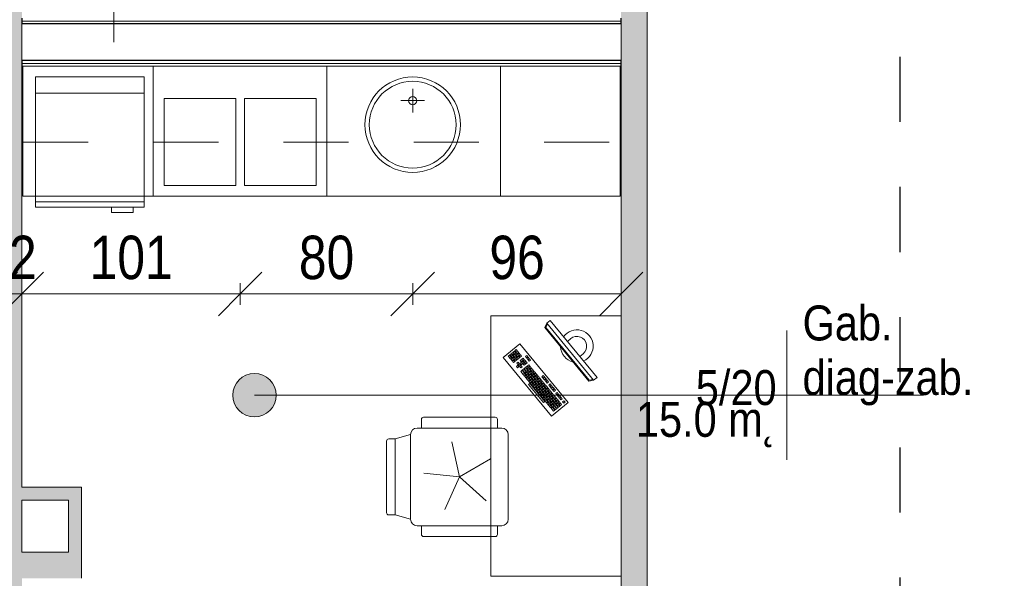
# Model space of a CAD drawing. Header units: centimetres. Extents: x -1631 to 1829, y -257 to 3158.
# Tile 108 of 128: x 8 to 462, y 2001 to 2259. Entities that reach past the tile are written whole.
import ezdxf

# ---------------------------------------------------------------- set-up
doc = ezdxf.new("R2010")
doc.units = ezdxf.units.CM
doc.linetypes.add('Dash', pattern=[60, 30, -30])
for name, color, linetype, lineweight in [('A-ANNO-DIMS', 211, 'Continuous', 13), ('A-ANNO-DIMS-100', 211, 'Continuous', 13), ('A-AREA-IDEN', 2, 'Continuous', 13), ('A-DETL', 90, 'Continuous', 9), ('A-WALL', 113, 'Continuous', 13), ('A-WALL-FNSH', 113, 'Continuous', 13), ('A-WALL-IDEN', 211, 'Continuous', 13), ('A-WALL-PATT', 111, 'Continuous', 13), ('I-FURN', 30, 'Continuous', 9), ('P-SANR-FIXT', 6, 'Continuous', 9), ('Q-SPCQ', 91, 'Continuous', 9)]:
    doc.layers.add(name, color=color, linetype=linetype, lineweight=lineweight)
doc.styles.add('Arial Narrow_5', font='ARIALN.TTF', dxfattribs={"height": 20})
doc.styles.add('Arial_11', font='arial.ttf', dxfattribs={"width": 0.85, "height": 23})
doc.dimstyles.new('Diagonal_1_100__0__wewnętrzne_1', dxfattribs={"dimscale": 30.48, "dimtxt": 20.468619, "dimasz": 0.656168, "dimexe": 0.164042, "dimexo": 0.0625, "dimgap": 0.032808, "dimtad": 1, "dimdec": 0, "dimdsep": 46, "dimtxsty": 'Arial Narrow_5', "dimblk1": 'OBLIQUE', "dimblk2": 'OBLIQUE', "dimsah": 1, "dimcen": 0.09, "dimazin": 0, "dimtfac": 1, "dimtdec": 4, "dimtix": 1, "dimtmove": 0, "dimatfit": 3, "dimfxl": 0.164042, "dimfxlon": 1, "dimtvp": 1, "dimtolj": 1, "dimtzin": 0, "dimarcsym": 2})

# ---------------------------------------------------------------- blocks, each defined once
blk = doc.blocks.new('Blat - Blat-2328142-5_piętro III __10_50 m_ - stan projektowany')
at = {"layer": 'I-FURN'}
for p, q in [((0, 60), (0, 0)), ((275, 0), (275, 60)), ((0, 0), (275, 0))]:
    blk.add_line(p, q, dxfattribs=at)
blk = doc.blocks.new('Blat - Blat-2328143-5_piętro III __10_50 m_ - stan projektowany')
at = {"layer": 'I-FURN', "linetype": 'Dash'}
for p, q in [((0, 35), (0, 0)), ((275, 0), (275, 35)), ((0, 0), (275, 0))]:
    blk.add_line(p, q, dxfattribs=at)
blk = doc.blocks.new('Blat - Blat-V5-5_piętro III __10_50 m_ - stan projektowany')
at = {"layer": 'I-FURN'}
for p, q in [((0, 60), (0, 0)), ((80, 0), (80, 60)), ((0, 0), (80, 0))]:
    blk.add_line(p, q, dxfattribs=at)
blk = doc.blocks.new('Blat - Blat-2328146-5_piętro III __10_50 m_ - stan projektowany')
at = {"layer": 'I-FURN'}
for p, q in [((0, 60), (0, 0)), ((60, 0), (60, 60)), ((0, 0), (60, 0))]:
    blk.add_line(p, q, dxfattribs=at)
blk = doc.blocks.new('umywalka okrągła d _44cm stal nierdzewna - Type 1-2356171-5_piętro III __10_50 m_ - stan projektowany')
at = {"layer": 'P-SANR-FIXT'}
for p, q in [((12.5, 21.43), (12.5, 32.43)), ((7, 26.93), (18, 26.93))]:
    blk.add_line(p, q, dxfattribs=at)
for centre, radius in [((12.5, 38), 22), ((12.5, 38), 20), ((12.5, 26.93), 1.9)]:
    blk.add_circle(centre, radius, dxfattribs=at)
blk = doc.blocks.new('zlewozmywak dwukomorowy - Type 1-2356269-5_piętro III __10_50 m_ - stan projektowany')
at = {"layer": 'P-SANR-FIXT'}
for p, q in [((-27.5, -71), (-27.5, -11)), ((52.5, -11), (52.5, -71)), ((-22.5, -66), (-22.5, -26)), ((-22.5, -26), (10.5, -26)), ((10.5, -26), (10.5, -66)), ((14.5, -66), (14.5, -26)), ((14.5, -26), (47.5, -26)), ((47.5, -26), (47.5, -66)), ((10.5, -66), (-22.5, -66)), ((47.5, -66), (14.5, -66)), ((52.5, -71), (-27.5, -71))]:
    blk.add_line(p, q, dxfattribs=at)
blk = doc.blocks.new('lodówka niska w zabudowie - Type 1-2357183-5_piętro III __10_50 m_ - stan projektowany')
at = {"layer": 'Q-SPCQ'}
for p, q in [((-12.5, -16), (-12.5, -76)), ((37.5, -16), (-12.5, -16)), ((37.5, -76), (37.5, -16)), ((37.5, -23.5), (-12.5, -23.5)), ((37.5, -73.5), (-12.5, -73.5)), ((-12.5, -76), (37.5, -76)), ((22.5, -78.5), (22.5, -76)), ((32.5, -76), (32.5, -78.5)), ((32.5, -78.5), (22.5, -78.5))]:
    blk.add_line(p, q, dxfattribs=at)
blk = doc.blocks.new('biurko lekarskie 60x120 - biurko lekarskie 60x120-V9-5_piętro III __10_50 m_ - stan projektowany')
at = {"layer": 'I-FURN'}
for p, q in [((-76.23, 30), (43.77, 30)), ((-76.23, -30), (-76.23, 30)), ((43.77, 30), (43.77, -30)), ((-2.52, 2.15), (24.52, 24.38)), ((24.52, 24.38), (30.87, 16.66)), ((20.43, 18.17), (19.81, 17.67)), ((20.94, 17.56), (20.43, 18.17)), ((22.75, 20.08), (22.13, 19.57)), ((22.13, 19.57), (22.64, 18.95)), ((22.64, 18.95), (23.25, 19.46)), ((23.25, 19.46), (22.75, 20.08)), ((23.38, 19.31), (22.76, 18.8)), ((22.76, 18.8), (23.27, 18.18)), ((23.52, 20.71), (22.9, 20.21)), ((22.9, 20.21), (23.41, 19.59)), ((23.27, 18.18), (23.89, 18.69)), ((23.89, 18.69), (23.38, 19.31)), ((24.02, 18.53), (23.4, 18.03)), ((23.41, 19.59), (24.03, 20.1)), ((24.03, 20.1), (23.52, 20.71)), ((24.15, 19.94), (23.54, 19.43)), ((23.54, 19.43), (24.04, 18.82)), ((24.29, 21.35), (23.67, 20.84)), ((23.67, 20.84), (24.18, 20.22)), ((24.52, 17.92), (24.02, 18.53)), ((24.04, 18.82), (24.66, 19.32)), ((24.66, 19.32), (24.15, 19.94)), ((24.79, 19.17), (24.17, 18.66)), ((24.17, 18.66), (24.68, 18.04)), ((24.18, 20.22), (24.8, 20.73)), ((24.8, 20.73), (24.29, 21.35)), ((24.93, 20.58), (24.31, 20.07)), ((24.31, 20.07), (24.82, 19.45)), ((25.06, 21.99), (24.45, 21.48)), ((24.45, 21.48), (24.95, 20.86)), ((24.68, 18.04), (25.3, 18.55)), ((25.3, 18.55), (24.79, 19.17)), ((25.42, 18.4), (24.81, 17.89)), ((24.82, 19.45), (25.43, 19.96)), ((25.43, 19.96), (24.93, 20.58)), ((25.56, 19.81), (24.94, 19.3)), ((24.94, 19.3), (25.45, 18.68)), ((24.95, 20.86), (25.57, 21.37)), ((25.57, 21.37), (25.06, 21.99)), ((25.7, 21.21), (25.08, 20.7)), ((25.08, 20.7), (25.59, 20.09)), ((25.93, 17.78), (25.42, 18.4)), ((25.45, 18.68), (26.07, 19.19)), ((26.07, 19.19), (25.56, 19.81)), ((26.2, 19.03), (25.58, 18.52)), ((25.58, 18.52), (26.09, 17.91)), ((25.59, 20.09), (26.21, 20.59)), ((26.21, 20.59), (25.7, 21.21)), ((26.33, 20.44), (25.72, 19.93)), ((25.72, 19.93), (26.22, 19.31)), ((26.09, 17.91), (26.7, 18.41)), ((26.7, 18.41), (26.2, 19.03)), ((26.83, 18.26), (26.21, 17.75)), ((26.22, 19.31), (26.84, 19.82)), ((26.84, 19.82), (26.33, 20.44)), ((26.97, 19.67), (26.35, 19.16)), ((26.35, 19.16), (26.86, 18.54)), ((27.34, 17.64), (26.83, 18.26)), ((26.86, 18.54), (27.48, 19.05)), ((27.48, 19.05), (26.97, 19.67)), ((27.6, 18.9), (26.99, 18.39)), ((26.99, 18.39), (27.49, 17.77)), ((27.49, 17.77), (28.11, 18.28)), ((28.11, 18.28), (27.6, 18.9)), ((30.87, 16.66), (3.83, -5.57)), ((15.02, 13.73), (14.4, 13.22)), ((15.53, 13.11), (15.02, 13.73)), ((15.79, 14.36), (15.18, 13.86)), ((15.18, 13.86), (15.68, 13.24)), ((15.68, 13.24), (16.3, 13.75)), ((16.3, 13.75), (15.79, 14.36)), ((16.57, 15), (15.95, 14.49)), ((15.95, 14.49), (16.46, 13.87)), ((16.46, 13.87), (17.08, 14.38)), ((17.08, 14.38), (16.57, 15)), ((17.2, 14.23), (16.58, 13.72)), ((16.58, 13.72), (17.09, 13.1)), ((18.11, 16.27), (16.72, 15.13)), ((16.72, 15.13), (17.23, 14.51)), ((17.09, 13.1), (17.71, 13.61)), ((17.71, 13.61), (17.2, 14.23)), ((17.23, 14.51), (18.62, 15.65)), ((18.75, 15.5), (17.36, 14.35)), ((17.36, 14.35), (17.86, 13.74)), ((17.86, 13.74), (19.26, 14.88)), ((19.38, 14.72), (17.99, 13.58)), ((18.62, 15.65), (18.11, 16.27)), ((18.5, 12.96), (19.89, 14.11)), ((19.26, 14.88), (18.75, 15.5)), ((19.89, 14.11), (19.38, 14.72)), ((20.02, 13.95), (19.4, 13.44)), ((20.29, 16.77), (19.67, 16.26)), ((19.67, 16.26), (20.18, 15.64)), ((19.81, 17.67), (20.32, 17.05)), ((20.53, 13.33), (20.02, 13.95)), ((20.18, 15.64), (20.8, 16.15)), ((20.8, 16.15), (20.29, 16.77)), ((20.32, 17.05), (20.94, 17.56)), ((21.06, 17.4), (20.45, 16.89)), ((20.45, 16.89), (20.95, 16.28)), ((21.56, 15.22), (20.94, 14.71)), ((20.94, 14.71), (21.45, 14.1)), ((20.95, 16.28), (21.57, 16.78)), ((21.57, 16.78), (21.06, 17.4)), ((21.7, 16.63), (21.08, 16.12)), ((21.08, 16.12), (21.59, 15.5)), ((21.84, 18.04), (21.22, 17.53)), ((21.22, 17.53), (21.73, 16.91)), ((21.45, 14.1), (22.07, 14.6)), ((22.07, 14.6), (21.56, 15.22)), ((22.2, 14.45), (21.58, 13.94)), ((21.58, 13.94), (22.09, 13.32)), ((21.59, 15.5), (22.21, 16.01)), ((22.21, 16.01), (21.7, 16.63)), ((22.33, 15.86), (21.72, 15.35)), ((21.72, 15.35), (22.22, 14.73)), ((21.73, 16.91), (22.34, 17.42)), ((22.34, 17.42), (21.84, 18.04)), ((22.09, 13.32), (22.71, 13.83)), ((22.71, 13.83), (22.2, 14.45)), ((22.22, 14.73), (22.84, 15.24)), ((22.84, 15.24), (22.33, 15.86)), ((22.97, 15.08), (22.35, 14.58)), ((22.35, 14.58), (22.86, 13.96)), ((23.11, 16.49), (22.49, 15.98)), ((22.49, 15.98), (23, 15.37)), ((22.86, 13.96), (23.48, 14.47)), ((23.48, 14.47), (22.97, 15.08)), ((23, 15.37), (23.61, 15.87)), ((23.61, 15.87), (23.11, 16.49)), ((23.74, 15.72), (23.12, 15.21)), ((23.12, 15.21), (23.63, 14.59)), ((23.4, 18.03), (23.91, 17.41)), ((23.63, 14.59), (24.25, 15.1)), ((24.25, 15.1), (23.74, 15.72)), ((23.91, 17.41), (24.52, 17.92)), ((24.65, 17.76), (24.03, 17.25)), ((24.03, 17.25), (24.54, 16.64)), ((24.93, 14.11), (24.32, 13.6)), ((24.54, 16.64), (25.16, 17.14)), ((25.16, 17.14), (24.65, 17.76)), ((25.29, 16.99), (24.67, 16.48)), ((24.67, 16.48), (25.18, 15.86)), ((24.81, 17.89), (25.31, 17.27)), ((25.44, 13.49), (24.93, 14.11)), ((25.18, 15.86), (25.79, 16.37)), ((25.79, 16.37), (25.29, 16.99)), ((25.31, 17.27), (25.93, 17.78)), ((26.06, 17.63), (25.44, 17.12)), ((25.44, 17.12), (25.95, 16.5)), ((25.95, 16.5), (26.57, 17.01)), ((26.57, 17.01), (26.06, 17.63)), ((26.21, 17.75), (26.72, 17.13)), ((26.72, 17.13), (27.34, 17.64)), ((3.73, 5.74), (12.07, 12.6)), ((12.58, 11.98), (4.24, 5.12)), ((9.62, 9.28), (9, 8.77)), ((10.12, 8.66), (9.62, 9.28)), ((10.39, 9.92), (9.77, 9.41)), ((9.77, 9.41), (10.28, 8.79)), ((10.28, 8.79), (10.9, 9.3)), ((10.9, 9.3), (10.39, 9.92)), ((11.02, 9.15), (10.41, 8.64)), ((11.16, 10.55), (10.54, 10.04)), ((10.54, 10.04), (11.05, 9.43)), ((11.53, 8.53), (11.02, 9.15)), ((11.05, 9.43), (11.67, 9.93)), ((11.67, 9.93), (11.16, 10.55)), ((11.8, 9.78), (11.18, 9.27)), ((11.18, 9.27), (11.69, 8.65)), ((11.93, 11.19), (11.31, 10.68)), ((11.31, 10.68), (11.82, 10.06)), ((11.69, 8.65), (12.3, 9.16)), ((12.3, 9.16), (11.8, 9.78)), ((11.82, 10.06), (12.44, 10.57)), ((12.44, 10.57), (11.93, 11.19)), ((12.57, 10.42), (11.95, 9.91)), ((11.95, 9.91), (12.46, 9.29)), ((12.07, 12.6), (12.58, 11.98)), ((12.71, 11.82), (12.09, 11.31)), ((12.09, 11.31), (12.6, 10.7)), ((12.46, 9.29), (13.08, 9.8)), ((13.08, 9.8), (12.57, 10.42)), ((13.2, 9.64), (12.58, 9.13)), ((12.58, 9.13), (13.09, 8.52)), ((12.6, 10.7), (13.21, 11.2)), ((13.21, 11.2), (12.71, 11.82)), ((13.34, 11.05), (12.72, 10.54)), ((12.72, 10.54), (13.23, 9.92)), ((13.48, 12.46), (12.86, 11.95)), ((12.86, 11.95), (13.37, 11.33)), ((13.71, 9.02), (13.2, 9.64)), ((13.23, 9.92), (13.85, 10.43)), ((13.85, 10.43), (13.34, 11.05)), ((13.98, 10.28), (13.36, 9.77)), ((13.36, 9.77), (13.87, 9.15)), ((13.37, 11.33), (13.99, 11.84)), ((13.99, 11.84), (13.48, 12.46)), ((14.11, 11.69), (13.49, 11.18)), ((13.49, 11.18), (14, 10.56)), ((14.25, 13.09), (13.63, 12.58)), ((13.63, 12.58), (14.14, 11.97)), ((13.87, 9.15), (14.48, 9.66)), ((14.48, 9.66), (13.98, 10.28)), ((14.61, 9.51), (13.99, 9)), ((14, 10.56), (14.62, 11.07)), ((14.62, 11.07), (14.11, 11.69)), ((14.75, 10.91), (14.13, 10.41)), ((14.13, 10.41), (14.64, 9.79)), ((14.14, 11.97), (14.76, 12.48)), ((14.76, 12.48), (14.25, 13.09)), ((14.88, 12.32), (14.27, 11.81)), ((14.27, 11.81), (14.78, 11.19)), ((14.4, 13.22), (14.91, 12.6)), ((15.12, 8.89), (14.61, 9.51)), ((14.64, 9.79), (15.26, 10.3)), ((15.26, 10.3), (14.75, 10.91)), ((15.38, 10.14), (14.76, 9.63)), ((14.76, 9.63), (15.27, 9.01)), ((14.78, 11.19), (15.39, 11.7)), ((15.39, 11.7), (14.88, 12.32)), ((15.52, 11.55), (14.9, 11.04)), ((14.9, 11.04), (15.41, 10.42)), ((14.91, 12.6), (15.53, 13.11)), ((15.66, 12.96), (15.04, 12.45)), ((15.04, 12.45), (15.55, 11.83)), ((15.27, 9.01), (15.89, 9.52)), ((15.89, 9.52), (15.38, 10.14)), ((16.02, 9.37), (15.4, 8.86)), ((15.41, 10.42), (16.03, 10.93)), ((16.03, 10.93), (15.52, 11.55)), ((16.16, 10.78), (15.54, 10.27)), ((15.54, 10.27), (16.05, 9.65)), ((15.55, 11.83), (16.17, 12.34)), ((16.17, 12.34), (15.66, 12.96)), ((16.29, 12.18), (15.67, 11.68)), ((15.67, 11.68), (16.18, 11.06)), ((16.43, 13.59), (15.81, 13.08)), ((15.81, 13.08), (16.32, 12.46)), ((16.53, 8.75), (16.02, 9.37)), ((16.05, 9.65), (16.66, 10.16)), ((16.66, 10.16), (16.16, 10.78)), ((16.79, 10), (16.17, 9.5)), ((16.17, 9.5), (16.68, 8.88)), ((16.18, 11.06), (16.8, 11.57)), ((16.8, 11.57), (16.29, 12.18)), ((16.93, 11.41), (16.31, 10.9)), ((16.31, 10.9), (16.82, 10.29)), ((16.32, 12.46), (16.94, 12.97)), ((16.94, 12.97), (16.43, 13.59)), ((17.06, 12.82), (16.45, 12.31)), ((16.45, 12.31), (16.96, 11.69)), ((16.68, 8.88), (17.3, 9.39)), ((17.3, 9.39), (16.79, 10)), ((16.82, 10.29), (17.44, 10.79)), ((17.44, 10.79), (16.93, 11.41)), ((17.56, 10.64), (16.94, 10.13)), ((16.94, 10.13), (17.45, 9.51)), ((16.96, 11.69), (17.57, 12.2)), ((17.57, 12.2), (17.06, 12.82)), ((17.7, 12.05), (17.08, 11.54)), ((17.08, 11.54), (17.59, 10.92)), ((17.84, 13.45), (17.22, 12.95)), ((17.22, 12.95), (17.73, 12.33)), ((17.45, 9.51), (18.07, 10.02)), ((18.07, 10.02), (17.56, 10.64)), ((17.59, 10.92), (18.21, 11.43)), ((18.21, 11.43), (17.7, 12.05)), ((18.34, 11.27), (17.72, 10.77)), ((17.72, 10.77), (18.23, 10.15)), ((17.73, 12.33), (18.35, 12.84)), ((18.35, 12.84), (17.84, 13.45)), ((18.47, 12.68), (17.85, 12.17)), ((17.85, 12.17), (18.36, 11.56)), ((17.99, 13.58), (18.5, 12.96)), ((18.23, 10.15), (18.84, 10.66)), ((18.84, 10.66), (18.34, 11.27)), ((18.36, 11.56), (18.98, 12.06)), ((18.98, 12.06), (18.47, 12.68)), ((19.11, 11.91), (18.49, 11.4)), ((18.49, 11.4), (19, 10.78)), ((19.24, 13.32), (18.63, 12.81)), ((18.63, 12.81), (19.14, 12.19)), ((19, 10.78), (19.62, 11.29)), ((19.62, 11.29), (19.11, 11.91)), ((19.14, 12.19), (19.75, 12.7)), ((19.75, 12.7), (19.24, 13.32)), ((19.88, 12.54), (19.26, 12.04)), ((19.26, 12.04), (19.77, 11.42)), ((19.4, 13.44), (19.91, 12.83)), ((19.77, 11.42), (20.39, 11.93)), ((20.39, 11.93), (19.88, 12.54)), ((19.91, 12.83), (20.53, 13.33)), ((20.65, 13.18), (20.03, 12.67)), ((20.03, 12.67), (20.54, 12.05)), ((20.54, 12.05), (21.16, 12.56)), ((21.16, 12.56), (20.65, 13.18)), ((23.39, 12.84), (22.77, 12.33)), ((22.77, 12.33), (23.28, 11.72)), ((23.28, 11.72), (23.9, 12.22)), ((23.9, 12.22), (23.39, 12.84)), ((24.16, 13.48), (23.54, 12.97)), ((23.54, 12.97), (24.05, 12.35)), ((24.05, 12.35), (24.67, 12.86)), ((24.67, 12.86), (24.16, 13.48)), ((24.32, 13.6), (24.83, 12.99)), ((24.83, 12.99), (25.44, 13.49)), ((4.21, 4.84), (3.59, 4.33)), ((4.24, 5.12), (3.73, 5.74)), ((4.72, 4.22), (4.21, 4.84)), ((4.98, 5.47), (4.36, 4.96)), ((4.36, 4.96), (4.87, 4.35)), ((4.87, 4.35), (5.49, 4.85)), ((5.49, 4.85), (4.98, 5.47)), ((5.62, 4.7), (5, 4.19)), ((5.75, 6.11), (5.14, 5.6)), ((5.14, 5.6), (5.64, 4.98)), ((6.12, 4.08), (5.62, 4.7)), ((5.64, 4.98), (6.26, 5.49)), ((6.26, 5.49), (5.75, 6.11)), ((6.39, 5.33), (5.77, 4.83)), ((5.77, 4.83), (6.28, 4.21)), ((5.91, 6.23), (6.53, 6.74)), ((6.42, 5.62), (5.91, 6.23)), ((6.28, 4.21), (6.9, 4.72)), ((6.9, 4.72), (6.39, 5.33)), ((7.02, 4.56), (6.41, 4.05)), ((7.03, 6.12), (6.42, 5.62)), ((6.53, 6.74), (7.03, 6.12)), ((6.54, 5.46), (7.16, 5.97)), ((7.05, 4.84), (6.54, 5.46)), ((7.3, 7.38), (6.68, 6.87)), ((6.68, 6.87), (7.19, 6.25)), ((7.53, 3.94), (7.02, 4.56)), ((7.67, 5.35), (7.05, 4.84)), ((7.16, 5.97), (7.67, 5.35)), ((7.18, 4.69), (7.8, 5.2)), ((7.69, 4.07), (7.18, 4.69)), ((7.19, 6.25), (7.81, 6.76)), ((7.81, 6.76), (7.3, 7.38)), ((7.93, 6.6), (7.32, 6.1)), ((7.32, 6.1), (7.82, 5.48)), ((8.07, 8.01), (7.45, 7.5)), ((7.45, 7.5), (7.96, 6.89)), ((8.3, 4.58), (7.69, 4.07)), ((7.8, 5.2), (8.3, 4.58)), ((7.82, 5.48), (8.44, 5.99)), ((8.44, 5.99), (7.93, 6.6)), ((8.57, 5.83), (7.95, 5.32)), ((7.95, 5.32), (8.46, 4.71)), ((7.96, 6.89), (8.58, 7.39)), ((9.21, 6.62), (8.07, 8.01)), ((8.71, 7.24), (8.09, 6.73)), ((8.09, 6.73), (8.6, 6.11)), ((8.84, 8.65), (8.23, 8.14)), ((8.23, 8.14), (8.73, 7.52)), ((8.46, 4.71), (9.08, 5.21)), ((9.08, 5.21), (8.57, 5.83)), ((9.2, 5.06), (8.59, 4.55)), ((8.59, 4.55), (9.09, 3.93)), ((8.6, 6.11), (9.21, 6.62)), ((9.34, 6.47), (8.72, 5.96)), ((8.72, 5.96), (9.23, 5.34)), ((8.73, 7.52), (9.35, 8.03)), ((9.35, 8.03), (8.84, 8.65)), ((9.48, 7.87), (8.86, 7.37)), ((8.86, 7.37), (9.37, 6.75)), ((9, 8.77), (9.51, 8.16)), ((9.71, 4.44), (9.2, 5.06)), ((9.23, 5.34), (9.85, 5.85)), ((9.85, 5.85), (9.34, 6.47)), ((9.98, 5.69), (9.36, 5.19)), ((9.36, 5.19), (9.87, 4.57)), ((9.37, 6.75), (9.99, 7.26)), ((9.99, 7.26), (9.48, 7.87)), ((10.11, 7.1), (9.5, 6.59)), ((9.5, 6.59), (10, 5.98)), ((9.51, 8.16), (10.12, 8.66)), ((10.25, 8.51), (9.63, 8)), ((9.63, 8), (10.14, 7.38)), ((9.87, 4.57), (10.48, 5.08)), ((10.48, 5.08), (9.98, 5.69)), ((10.61, 4.92), (9.99, 4.41)), ((10, 5.98), (10.62, 6.48)), ((10.62, 6.48), (10.11, 7.1)), ((10.75, 6.33), (10.13, 5.82)), ((10.13, 5.82), (10.64, 5.2)), ((10.14, 7.38), (10.76, 7.89)), ((10.76, 7.89), (10.25, 8.51)), ((10.89, 7.74), (10.27, 7.23)), ((10.27, 7.23), (10.78, 6.61)), ((10.41, 8.64), (10.91, 8.02)), ((11.12, 4.3), (10.61, 4.92)), ((10.64, 5.2), (11.26, 5.71)), ((11.26, 5.71), (10.75, 6.33)), ((11.38, 5.56), (10.77, 5.05)), ((10.77, 5.05), (11.27, 4.43)), ((10.78, 6.61), (11.39, 7.12)), ((11.39, 7.12), (10.89, 7.74)), ((11.52, 6.97), (10.9, 6.46)), ((10.9, 6.46), (11.41, 5.84)), ((10.91, 8.02), (11.53, 8.53)), ((11.66, 8.37), (11.04, 7.86)), ((11.04, 7.86), (11.55, 7.25)), ((11.27, 4.43), (11.89, 4.94)), ((11.89, 4.94), (11.38, 5.56)), ((11.41, 5.84), (12.03, 6.35)), ((12.03, 6.35), (11.52, 6.97)), ((12.16, 6.19), (11.54, 5.68)), ((11.54, 5.68), (12.05, 5.07)), ((11.55, 7.25), (12.17, 7.75)), ((12.17, 7.75), (11.66, 8.37)), ((12.29, 7.6), (11.68, 7.09)), ((11.68, 7.09), (12.18, 6.47)), ((12.43, 9.01), (11.81, 8.5)), ((11.81, 8.5), (12.32, 7.88)), ((12.05, 5.07), (12.66, 5.57)), ((12.66, 5.57), (12.16, 6.19)), ((12.18, 6.47), (12.8, 6.98)), ((12.8, 6.98), (12.29, 7.6)), ((12.93, 6.83), (12.31, 6.32)), ((12.31, 6.32), (12.82, 5.7)), ((12.32, 7.88), (12.94, 8.39)), ((12.94, 8.39), (12.43, 9.01)), ((13.07, 8.24), (12.45, 7.73)), ((12.45, 7.73), (12.96, 7.11)), ((13.35, 4.58), (12.73, 4.08)), ((12.82, 5.7), (13.44, 6.21)), ((13.44, 6.21), (12.93, 6.83)), ((12.96, 7.11), (13.57, 7.62)), ((13.57, 7.62), (13.07, 8.24)), ((13.7, 7.46), (13.08, 6.95)), ((13.08, 6.95), (13.59, 6.34)), ((13.09, 8.52), (13.71, 9.02)), ((13.84, 8.87), (13.22, 8.36)), ((13.22, 8.36), (13.73, 7.74)), ((13.86, 3.97), (13.35, 4.58)), ((14.12, 5.22), (13.5, 4.71)), ((13.5, 4.71), (14.01, 4.09)), ((13.54, -15.18), (38.3, 5.18)), ((13.59, 6.34), (14.21, 6.85)), ((14.21, 6.85), (13.7, 7.46)), ((13.73, 7.74), (14.35, 8.25)), ((14.35, 8.25), (13.84, 8.87)), ((14.47, 8.1), (13.86, 7.59)), ((13.86, 7.59), (14.36, 6.97)), ((13.99, 9), (14.5, 8.38)), ((13.99, -15.33), (38.36, 4.71)), ((14.01, 4.09), (14.63, 4.6)), ((14.63, 4.6), (14.12, 5.22)), ((14.89, 5.85), (14.28, 5.35)), ((14.28, 5.35), (14.78, 4.73)), ((14.36, 6.97), (14.98, 7.48)), ((14.98, 7.48), (14.47, 8.1)), ((14.5, 8.38), (15.12, 8.89)), ((15.25, 8.73), (14.63, 8.23)), ((14.63, 8.23), (15.14, 7.61)), ((14.78, 4.73), (15.4, 5.24)), ((15.4, 5.24), (14.89, 5.85)), ((15.67, 6.49), (15.05, 5.98)), ((15.05, 5.98), (15.56, 5.36)), ((15.14, 7.61), (15.75, 8.12)), ((15.75, 8.12), (15.25, 8.73)), ((15.4, 8.86), (15.91, 8.24)), ((15.56, 5.36), (16.17, 5.87)), ((16.17, 5.87), (15.67, 6.49)), ((15.91, 8.24), (16.53, 8.75)), ((38.3, 5.18), (40.32, 4.25)), ((38.36, 4.71), (39.99, 3.98)), ((3.83, -5.57), (-2.52, 2.15)), ((1.12, 2.3), (-0.27, 1.15)), ((-0.27, 1.15), (0.24, 0.53)), ((0.24, 0.53), (1.63, 1.68)), ((1.75, 1.52), (0.36, 0.38)), ((0.36, 0.38), (0.87, -0.24)), ((0.87, -0.24), (2.26, 0.91)), ((2.39, 0.75), (1, -0.39)), ((1.63, 1.68), (1.12, 2.3)), ((1.89, 2.93), (1.27, 2.42)), ((1.27, 2.42), (1.78, 1.8)), ((1.51, -1.01), (2.9, 0.13)), ((2.26, 0.91), (1.75, 1.52)), ((1.78, 1.8), (2.4, 2.31)), ((2.4, 2.31), (1.89, 2.93)), ((2.53, 2.16), (1.91, 1.65)), ((1.91, 1.65), (2.42, 1.03)), ((2.66, 3.57), (2.05, 3.06)), ((2.05, 3.06), (2.55, 2.44)), ((2.9, 0.13), (2.39, 0.75)), ((2.42, 1.03), (3.03, 1.54)), ((3.03, 1.54), (2.53, 2.16)), ((3.16, 1.39), (2.54, 0.88)), ((2.54, 0.88), (3.05, 0.26)), ((2.55, 2.44), (3.17, 2.95)), ((3.17, 2.95), (2.66, 3.57)), ((3.3, 2.79), (2.68, 2.29)), ((2.68, 2.29), (3.19, 1.67)), ((3.44, 4.2), (2.82, 3.69)), ((2.82, 3.69), (3.33, 3.08)), ((3.05, 0.26), (3.67, 0.77)), ((3.67, 0.77), (3.16, 1.39)), ((3.8, 0.61), (3.18, 0.11)), ((3.18, 0.11), (3.69, -0.51)), ((3.19, 1.67), (3.81, 2.18)), ((3.81, 2.18), (3.3, 2.79)), ((3.93, 2.02), (3.32, 1.51)), ((3.32, 1.51), (3.82, 0.9)), ((3.33, 3.08), (3.94, 3.58)), ((3.94, 3.58), (3.44, 4.2)), ((4.07, 3.43), (3.45, 2.92)), ((3.45, 2.92), (3.96, 2.3)), ((3.59, 4.33), (4.1, 3.71)), ((4.31, 0), (3.8, 0.61)), ((3.82, 0.9), (4.44, 1.4)), ((4.44, 1.4), (3.93, 2.02)), ((4.57, 1.25), (3.95, 0.74)), ((3.95, 0.74), (4.46, 0.12)), ((3.96, 2.3), (4.58, 2.81)), ((4.58, 2.81), (4.07, 3.43)), ((4.71, 2.66), (4.09, 2.15)), ((4.09, 2.15), (4.6, 1.53)), ((4.1, 3.71), (4.72, 4.22)), ((4.84, 4.06), (4.23, 3.56)), ((4.23, 3.56), (4.73, 2.94)), ((4.46, 0.12), (5.08, 0.63)), ((5.08, 0.63), (4.57, 1.25)), ((5.2, 0.48), (4.59, -0.03)), ((4.6, 1.53), (5.21, 2.04)), ((5.21, 2.04), (4.71, 2.66)), ((5.34, 1.88), (4.72, 1.38)), ((4.72, 1.38), (5.23, 0.76)), ((4.73, 2.94), (5.35, 3.45)), ((5.35, 3.45), (4.84, 4.06)), ((5.48, 3.29), (4.86, 2.78)), ((4.86, 2.78), (5.37, 2.17)), ((5, 4.19), (5.51, 3.57)), ((5.71, -0.14), (5.2, 0.48)), ((5.23, 0.76), (5.85, 1.27)), ((5.85, 1.27), (5.34, 1.88)), ((5.98, 1.11), (5.36, 0.6)), ((5.36, 0.6), (5.87, -0.01)), ((5.37, 2.17), (5.99, 2.67)), ((5.99, 2.67), (5.48, 3.29)), ((6.11, 2.52), (5.5, 2.01)), ((5.5, 2.01), (6, 1.39)), ((5.51, 3.57), (6.12, 4.08)), ((6.25, 3.93), (5.63, 3.42)), ((5.63, 3.42), (6.14, 2.8)), ((5.87, -0.01), (6.48, 0.49)), ((6.48, 0.49), (5.98, 1.11)), ((6, 1.39), (6.62, 1.9)), ((6.62, 1.9), (6.11, 2.52)), ((6.75, 1.75), (6.13, 1.24)), ((6.13, 1.24), (6.64, 0.62)), ((6.14, 2.8), (6.76, 3.31)), ((6.76, 3.31), (6.25, 3.93)), ((6.89, 3.15), (6.27, 2.65)), ((6.27, 2.65), (6.78, 2.03)), ((6.41, 4.05), (6.91, 3.44)), ((6.64, 0.62), (7.26, 1.13)), ((7.26, 1.13), (6.75, 1.75)), ((6.78, 2.03), (7.39, 2.54)), ((7.39, 2.54), (6.89, 3.15)), ((7.52, 2.38), (6.9, 1.87)), ((6.9, 1.87), (7.41, 1.26)), ((6.91, 3.44), (7.53, 3.94)), ((7.66, 3.79), (7.04, 3.28)), ((7.04, 3.28), (7.55, 2.66)), ((7.94, 0.14), (7.32, -0.37)), ((7.41, 1.26), (8.03, 1.76)), ((8.03, 1.76), (7.52, 2.38)), ((7.55, 2.66), (8.17, 3.17)), ((8.17, 3.17), (7.66, 3.79)), ((8.29, 3.02), (7.68, 2.51)), ((7.68, 2.51), (8.18, 1.89)), ((7.81, 3.92), (8.43, 4.42)), ((8.32, 3.3), (7.81, 3.92)), ((8.45, -0.48), (7.94, 0.14)), ((8.18, 1.89), (8.8, 2.4)), ((8.8, 2.4), (8.29, 3.02)), ((8.94, 3.81), (8.32, 3.3)), ((8.43, 4.42), (8.94, 3.81)), ((8.45, 3.14), (9.07, 3.65)), ((8.96, 2.53), (8.45, 3.14)), ((9.49, 1.41), (8.87, 0.9)), ((8.87, 0.9), (9.38, 0.28)), ((9.57, 3.03), (8.96, 2.53)), ((9.07, 3.65), (9.57, 3.03)), ((9.09, 3.93), (9.71, 4.44)), ((9.84, 4.29), (9.22, 3.78)), ((9.22, 3.78), (9.73, 3.16)), ((9.38, 0.28), (10, 0.79)), ((10, 0.79), (9.49, 1.41)), ((9.64, 1.54), (10.26, 2.04)), ((10.15, 0.92), (9.64, 1.54)), ((9.73, 3.16), (10.35, 3.67)), ((10.35, 3.67), (9.84, 4.29)), ((9.99, 4.41), (10.5, 3.8)), ((10.77, 1.43), (10.15, 0.92)), ((10.26, 2.04), (10.77, 1.43)), ((11.03, 2.68), (10.41, 2.17)), ((10.41, 2.17), (10.92, 1.55)), ((10.5, 3.8), (11.12, 4.3)), ((10.92, 1.55), (11.54, 2.06)), ((11.54, 2.06), (11.03, 2.68)), ((11.8, 3.31), (11.19, 2.81)), ((11.19, 2.81), (11.69, 2.19)), ((11.69, 2.19), (12.31, 2.7)), ((12.31, 2.7), (11.8, 3.31)), ((12.73, 4.08), (13.24, 3.46)), ((13.24, 3.46), (13.86, 3.97)), ((14.06, -17.34), (40.32, 4.25)), ((41.59, 2.71), (15.33, -18.89)), ((40.32, 4.25), (41.59, 2.71)), ((1, -0.39), (1.51, -1.01)), ((2.25, -0.66), (1.63, -1.16)), ((1.63, -1.16), (2.14, -1.78)), ((2.14, -1.78), (2.76, -1.27)), ((2.76, -1.27), (2.25, -0.66)), ((2.89, -1.43), (2.27, -1.94)), ((2.27, -1.94), (2.78, -2.56)), ((3.02, -0.02), (2.41, -0.53)), ((2.41, -0.53), (2.91, -1.15)), ((2.78, -2.56), (3.4, -2.05)), ((3.4, -2.05), (2.89, -1.43)), ((2.91, -1.15), (3.53, -0.64)), ((3.53, -0.64), (3.02, -0.02)), ((3.66, -0.79), (3.04, -1.3)), ((3.04, -1.3), (3.55, -1.92)), ((4.08, -3.04), (3.46, -3.55)), ((3.46, -3.55), (3.97, -4.16)), ((3.55, -1.92), (4.17, -1.41)), ((4.17, -1.41), (3.66, -0.79)), ((3.69, -0.51), (4.31, 0)), ((4.43, -0.16), (3.81, -0.67)), ((3.81, -0.67), (4.32, -1.28)), ((3.97, -4.16), (4.59, -3.66)), ((4.59, -3.66), (4.08, -3.04)), ((4.32, -1.28), (4.94, -0.78)), ((4.94, -0.78), (4.43, -0.16)), ((4.59, -0.03), (5.09, -0.65)), ((5.63, -1.77), (5.01, -2.28)), ((5.01, -2.28), (5.52, -2.89)), ((5.09, -0.65), (5.71, -0.14)), ((5.52, -2.89), (6.13, -2.38)), ((6.13, -2.38), (5.63, -1.77)), ((6.4, -1.13), (5.78, -1.64)), ((5.78, -1.64), (6.29, -2.26)), ((6.29, -2.26), (6.91, -1.75)), ((6.91, -1.75), (6.4, -1.13)), ((7.17, -0.5), (6.55, -1)), ((6.55, -1), (7.06, -1.62)), ((7.06, -1.62), (7.68, -1.11)), ((7.68, -1.11), (7.17, -0.5)), ((7.32, -0.37), (7.83, -0.99)), ((7.83, -0.99), (8.45, -0.48)), ((33.21, -6.78), (31.94, -5.23)), ((26.25, -12.49), (24.98, -10.95)), ((14.06, -17.34), (13.54, -15.18)), ((14.39, -17.07), (13.99, -15.33)), ((15.33, -18.89), (14.06, -17.34))]:
    blk.add_line(p, q, dxfattribs=at)
for radius, start, end in [(7.5, 92.5607, 166.3005), (7.5, 203.9646, 54.8966), (4.5, 219.4306, 39.4306)]:
    blk.add_arc((29.73, -9.63), radius, start, end, dxfattribs=at)
blk = doc.blocks.new('krzesło obrotowe - krzesło obrotowe-1270918-5_piętro III __10_50 m_ - stan projektowany')
at = {"layer": 'I-FURN'}
for p, q in [((-16.5, 27.5), (16.5, 27.5)), ((-17.5, 22.5), (-17.5, 26.5)), ((17.5, 22.5), (17.5, 26.5)), ((-22.5, 19.5), (-29.5, 17.5)), ((-22.5, -19.5), (-22.5, 19.5)), ((-19.5, 22.5), (19.5, 22.5)), ((22.5, 19.5), (22.5, -19.5)), ((-33.5, -16.5), (-33.5, 16.5)), ((-29.5, 17.5), (-32.5, 17.5)), ((-29.5, -17.5), (-29.5, 17.5)), ((-3.43, 16.14), (0, 0)), ((0, 0), (14.29, 8.25)), ((0, 0), (-16.41, 1.72)), ((-6.71, -15.07), (0, 0)), ((0, 0), (12.26, -11.04)), ((-32.5, -17.5), (-29.5, -17.5)), ((-29.5, -17.5), (-22.5, -19.5)), ((19.5, -22.5), (-19.5, -22.5)), ((-17.5, -22.5), (-17.5, -26.5)), ((17.5, -22.5), (17.5, -26.5)), ((16.5, -27.5), (-16.5, -27.5))]:
    blk.add_line(p, q, dxfattribs=at)
for centre, radius, start, end in [((-16.5, 26.5), 1, 90, 180), ((16.5, 26.5), 1, 0, 90), ((-19.5, 19.5), 3, 90, 180), ((19.5, 19.5), 3, 360, 90), ((-32.5, 16.5), 1, 90, 180), ((-32.5, -16.5), 1, 180, 270), ((-19.5, -19.5), 3, 180, 270), ((19.5, -19.5), 3, 270, 0), ((-16.5, -26.5), 1, 180, 270), ((16.5, -26.5), 1, 270, 0)]:
    blk.add_arc(centre, radius, start, end, dxfattribs=at)
blk = doc.blocks.new('DIMBLOCK49-5_piętro III __10_50 m_ - stan projektowany')
at = {"layer": 'A-ANNO-DIMS-100', "transparency": 16777216}
for p, q in [((189.38, 2132.33), (199.38, 2142.33)), ((285.38, 2132.33), (295.38, 2142.33)), ((189.38, 2137.33), (189.38, 2127.33)), ((189.38, 2132.33), (189.38, 2137.33)), ((285.38, 2127.33), (285.38, 2137.33)), ((189.38, 2132.33), (179.38, 2122.33)), ((285.38, 2132.33), (189.38, 2132.33)), ((285.38, 2132.33), (275.38, 2122.33)), ((285.38, 2132.33), (285.38, 2127.33))]:
    blk.add_line(p, q, dxfattribs=at)
at = {"layer": 'A-ANNO-DIMS-100', "color": 0, "transparency": 16777216, "insert": (224.71, 2159.18), "char_height": 20, "width": 30.4105, "attachment_point": 1, "line_spacing_factor": 0.974696, "style": 'Arial Narrow_5'}
blk.add_mtext('96', dxfattribs=at)
blk = doc.blocks.new('_Oblique')
at = {"color": 0, "linetype": 'ByBlock', "lineweight": -2}
blk.add_line((-0.5, -0.5), (0.5, 0.5), dxfattribs=at)
blk = doc.blocks.new('DIMBLOCK50-5_piętro III __10_50 m_ - stan projektowany')
at = {"layer": 'A-ANNO-DIMS-100', "transparency": 16777216}
for p, q in [((109.88, 2132.33), (119.88, 2142.33)), ((189.38, 2132.33), (199.38, 2142.33)), ((109.88, 2137.33), (109.88, 2127.33)), ((109.88, 2132.33), (109.88, 2137.33)), ((189.38, 2137.33), (189.38, 2127.33)), ((189.38, 2132.33), (189.38, 2137.33)), ((109.88, 2132.33), (99.88, 2122.33)), ((189.38, 2132.33), (109.88, 2132.33)), ((189.38, 2132.33), (179.38, 2122.33))]:
    blk.add_line(p, q, dxfattribs=at)
at = {"layer": 'A-ANNO-DIMS-100', "color": 0, "transparency": 16777216, "insert": (136.96, 2159.18), "char_height": 20, "width": 30.4105, "attachment_point": 1, "line_spacing_factor": 0.974696, "style": 'Arial Narrow_5'}
blk.add_mtext('80', dxfattribs=at)
blk = doc.blocks.new('DIMBLOCK51-5_piętro III __10_50 m_ - stan projektowany')
at = {"layer": 'A-ANNO-DIMS-100', "transparency": 16777216}
for p, q in [((9.38, 2132.33), (19.38, 2142.33)), ((109.88, 2132.33), (119.88, 2142.33)), ((9.38, 2127.33), (9.38, 2137.33)), ((109.88, 2137.33), (109.88, 2127.33)), ((109.88, 2132.33), (109.88, 2137.33)), ((9.38, 2132.33), (-0.62, 2122.33)), ((109.88, 2132.33), (9.38, 2132.33)), ((9.38, 2132.33), (9.38, 2127.33)), ((109.88, 2132.33), (99.88, 2122.33))]:
    blk.add_line(p, q, dxfattribs=at)
at = {"layer": 'A-ANNO-DIMS-100', "color": 0, "transparency": 16777216, "insert": (40.62, 2159.18), "char_height": 20, "width": 45.6158, "attachment_point": 1, "line_spacing_factor": 0.974696, "style": 'Arial Narrow_5'}
blk.add_mtext('101', dxfattribs=at)
blk = doc.blocks.new('DIMBLOCK52-5_piętro III __10_50 m_ - stan projektowany')
at = {"layer": 'A-ANNO-DIMS-100', "transparency": 16777216}
for p, q in [((-2.62, 2132.33), (7.38, 2142.33)), ((9.38, 2132.33), (19.38, 2142.33)), ((-2.62, 2127.33), (-2.62, 2137.33)), ((9.38, 2127.33), (9.38, 2137.33)), ((-2.62, 2132.33), (-12.62, 2122.33)), ((9.38, 2132.33), (-2.62, 2132.33)), ((-2.62, 2132.33), (-2.62, 2127.33)), ((9.38, 2132.33), (-0.62, 2122.33)), ((9.38, 2132.33), (9.38, 2127.33))]:
    blk.add_line(p, q, dxfattribs=at)
at = {"layer": 'A-ANNO-DIMS-100', "color": 0, "transparency": 16777216, "insert": (-9.29, 2159.18), "char_height": 20, "width": 30.4105, "attachment_point": 1, "line_spacing_factor": 0.974696, "style": 'Arial Narrow_5'}
blk.add_mtext('12', dxfattribs=at)
blk = doc.blocks.new('METKA_POMIESZCZENIA2 - Rozbudowana - bez ramki-2396678-5_piętro III __10_50 m_ - stan projektowany')
at = {"layer": 'A-AREA-IDEN'}
for p, q in [((0, 0.425), (0, 0)), ((0.0976, 0), (-0.8, 0)), ((-0.8, 0), (0.9, 0)), ((0, 0), (0, -0.425))]:
    blk.add_line(p, q, dxfattribs=at)

msp = doc.modelspace()

# ---------------------------------------------------------------- hatches: boundary and pattern name
at = {"layer": 'A-AREA-IDEN'}
h = msp.add_hatch(color=256, dxfattribs=at)
edge = h.paths.add_edge_path(flags=0)
edge.add_arc((116.49, 2085.68), 10, 0, 360)
at = {"layer": 'A-WALL-PATT'}
h = msp.add_hatch(color=9, dxfattribs=at)
h.paths.add_polyline_path([(297.38, 1852.33), (297.38, 1880.83), (285.38, 1880.83), (285.38, 1852.33), (287.38, 1852.33), (287.38, 1852.83), (296.88, 1852.83), (296.88, 1852.33)], flags=0)
h.paths.add_polyline_path([(297.38, 1971.83), (297.38, 2310.83), (285.38, 2310.83), (285.38, 1971.83)], flags=0)
h.paths.add_polyline_path([(285.38, 2411.83), (297.38, 2411.83), (297.38, 2683.83), (285.38, 2683.83), (285.38, 2452.33)], flags=0)
h.paths.add_polyline_path([(285.38, 2814.83), (297.38, 2814.83), (297.38, 2824.33), (285.38, 2824.33), (285.38, 2818.87)], flags=0)
for points in [[(9.38, 1871.33), (9.38, 2452.33), (-2.62, 2452.33), (-2.62, 2343.33), (2.38, 2343.33), (2.38, 2313.33), (-2.62, 2313.33), (-2.62, 1871.33), (8.49, 1871.33)], [(30.88, 2037.33), (30.88, 2043.33), (9.38, 2043.33), (9.38, 2037.33)], [(36.88, 2013.33), (36.88, 2043.33), (30.88, 2043.33), (30.88, 2013.33)], [(36.88, 2001.33), (36.88, 2013.33), (9.38, 2013.33), (9.38, 2001.33)]]:
    msp.add_hatch(color=9, dxfattribs=at).paths.add_polyline_path(points, flags=0)

# ---------------------------------------------------------------- linework, layer by layer
at = {"layer": 'A-AREA-IDEN'}
msp.add_line((116.49, 2085.68), (305.64, 2085.68), dxfattribs=at)
msp.add_circle((116.49, 2085.68), 10, dxfattribs=at)
at = {"layer": 'A-DETL', "linetype": 'Dash', "lineweight": 25}
msp.add_open_spline([(413.88, 1671.63), (413.88, 2096.66), (413.88, 2119.33), (413.88, 2190.85), (413.88, 2616.83)], degree=3, knots=[0, 0, 0, 0, 5.678351, 11.366988, 11.366988, 11.366988, 11.366988], dxfattribs=at)
at = {"layer": 'A-WALL', "lineweight": 9}
for p, q in [((297.38, 1971.83), (297.38, 2310.83)), ((9.38, 2043.33), (9.38, 2237.33)), ((285.38, 2237.33), (285.38, 1971.83)), ((36.88, 2043.33), (9.38, 2043.33)), ((36.88, 2001.33), (36.88, 2043.33)), ((9.38, 2013.33), (9.38, 2037.33)), ((9.38, 2037.33), (30.88, 2037.33)), ((30.88, 2037.33), (30.88, 2013.33)), ((30.88, 2013.33), (9.38, 2013.33))]:
    msp.add_line(p, q, dxfattribs=at)
at = {"layer": 'A-WALL', "color": 7, "lineweight": 25}
for p, q in [((9.38, 2259.33), (9.38, 2256.83)), ((285.38, 2256.83), (285.38, 2259.33)), ((285.38, 2256.83), (9.38, 2256.83)), ((9.38, 2239.83), (9.38, 2237.33)), ((285.38, 2239.83), (9.38, 2239.83)), ((285.38, 2237.33), (285.38, 2239.83))]:
    msp.add_line(p, q, dxfattribs=at)
at = {"layer": 'A-WALL'}
for p, q in [((285.38, 2258.08), (9.38, 2258.08)), ((9.38, 2256.83), (9.38, 2239.83)), ((285.38, 2239.83), (285.38, 2256.83)), ((285.38, 2238.58), (9.38, 2238.58))]:
    msp.add_line(p, q, dxfattribs=at)
at = {"layer": 'A-WALL-FNSH', "color": 250, "lineweight": 9}
msp.add_line((9.38, 2237.33), (285.38, 2237.33), dxfattribs=at)
at = {"layer": 'A-WALL-IDEN'}
msp.add_line((51.68, 2248.33), (51.68, 2304.35), dxfattribs=at)

# ---------------------------------------------------------------- block references
at = {"layer": 'A-AREA-IDEN', "xscale": 69.99999999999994, "yscale": 69.99999999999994, "zscale": 69.99999999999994}
msp.add_blockref('METKA_POMIESZCZENIA2 - Rozbudowana - bez ramki-2396678-5_piętro III __10_50 m_ - stan projektowany', (361.64, 2085.68), dxfattribs=at)
at = {"layer": 'I-FURN'}
for name, p in [('Blat - Blat-2328142-5_piętro III __10_50 m_ - stan projektowany', (9.88, 2177.33)), ('Blat - Blat-2328146-5_piętro III __10_50 m_ - stan projektowany', (9.88, 2177.33)), ('Blat - Blat-V5-5_piętro III __10_50 m_ - stan projektowany', (149.88, 2177.33)), ('krzesło obrotowe - krzesło obrotowe-1270918-5_piętro III __10_50 m_ - stan projektowany', (210.88, 2048.06))]:
    msp.add_blockref(name, p, dxfattribs=at)
at = {"layer": 'I-FURN', "linetype": 'Dash'}
msp.add_blockref('Blat - Blat-2328143-5_piętro III __10_50 m_ - stan projektowany', (9.88, 2202.33), dxfattribs=at)
at = {"layer": 'I-FURN', "rotation": 89.99999999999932}
msp.add_blockref('biurko lekarskie 60x120 - biurko lekarskie 60x120-V9-5_piętro III __10_50 m_ - stan projektowany', (255.38, 2078.56), dxfattribs=at)
at = {"layer": 'P-SANR-FIXT'}
msp.add_blockref('zlewozmywak dwukomorowy - Type 1-2356269-5_piętro III __10_50 m_ - stan projektowany', (97.38, 2248.33), dxfattribs=at)
at = {"layer": 'P-SANR-FIXT', "rotation": 180}
msp.add_blockref('umywalka okrągła d _44cm stal nierdzewna - Type 1-2356171-5_piętro III __10_50 m_ - stan projektowany', (201.88, 2248.33), dxfattribs=at)
at = {"layer": 'Q-SPCQ'}
msp.add_blockref('lodówka niska w zabudowie - Type 1-2357183-5_piętro III __10_50 m_ - stan projektowany', (28.13, 2248.33), dxfattribs=at)

# ---------------------------------------------------------------- texts
at = {"layer": 'A-AREA-IDEN', "char_height": 16.1, "line_spacing_factor": 0.936439, "style": 'Arial_11'}
for s, insert, width, attachment_point in [('\\pxt3.69565,7.3913,11.08696,14.78261,18.47826,22.17391,25.86957,29.56522,33.26087,36.95652,40.65217,44.34783,48.04348,51.73913,55.43478,59.13043,62.82609,66.52174,70.21739,73.91304,77.6087,81.30435,85,88.69565,92.3913,96.08696,99.78261,103.47826,107.17391,110.86957,114.56522,118.26087;{Gab.\\Pdiag-zab.}', (368.94, 2080.93), 78.302, 7), ('\\pxqr,t3.69565,7.3913,11.08696,14.78261,18.47826,22.17391,25.86957,29.56522,33.26087,36.95652,40.65217,44.34783,48.04348,51.73913,55.43478,59.13043,62.82609,66.52174,70.21739,73.91304,77.6087,81.30435,85,88.69565,92.3913,96.08696,99.78261,103.47826,107.17391,110.86957,114.56522,118.26087;{5/20}', (356.98, 2080.93), 37.009, 9), ('\\pt84.99995,169.9999,255.00008,340.00003,424.99998,509.99993,595.00011,680.00006,765.00001,849.99996,934.99991,1020.00009,1105.00004,1189.99999,1274.99994,1359.99989,1445.00007,1530.00002,1614.99997,1699.99992,1785.0001,1870.00005,1955,2039.99995,2124.9999,2210.00008,2295.00003,2379.99998,2464.99993,2550.00011,2635.00006,2720.00001;15.0 m˛', (356.98, 2082.61), 64.141, 3)]:
    msp.add_mtext(s, dxfattribs=dict(at, insert=insert, width=width, attachment_point=attachment_point))

# ---------------------------------------------------------------- dimensions: what is measured, and where the dimension line sits
at = {"layer": 'A-ANNO-DIMS'}
for base, p1, p2, override, picture, middle in [((-2.62, 2132.33), (9.38, 2127.33), (-2.62, 2127.33), {"dimpost": '<>', "dimfxl": 12}, 'DIMBLOCK52-5_piętro III __10_50 m_ - stan projektowany', (3.38, 2143.37)), ((9.37675197, 2132.33387885), (109.87675197, 2137.33387885), (9.37675197, 2127.33387885), {"dimpost": '<>', "dimfxl": 100.996287}, 'DIMBLOCK51-5_piętro III __10_50 m_ - stan projektowany', (59.62675197, 2143.54533866)), ((109.87675197, 2132.33387885), (189.37675197, 2137.33387885), (109.87675197, 2137.33387885), {"dimpost": '<>', "dimfxl": 79.5}, 'DIMBLOCK50-5_piętro III __10_50 m_ - stan projektowany', (149.62675197, 2143.54533866)), ((189.38, 2132.33), (285.38, 2127.33), (189.38, 2137.33), {"dimpost": '<>', "dimfxl": 96.519428}, 'DIMBLOCK49-5_piętro III __10_50 m_ - stan projektowany', (237.38, 2143.55))]:
    dim = msp.add_linear_dim(base=base, p1=p1, p2=p2, dimstyle='Diagonal_1_100__0__wewnętrzne_1', override=override, dxfattribs=at)
    dim.commit()
    dim.dimension.update_dxf_attribs({"geometry": picture, "text_midpoint": middle})

doc.saveas('drawing.dxf')
